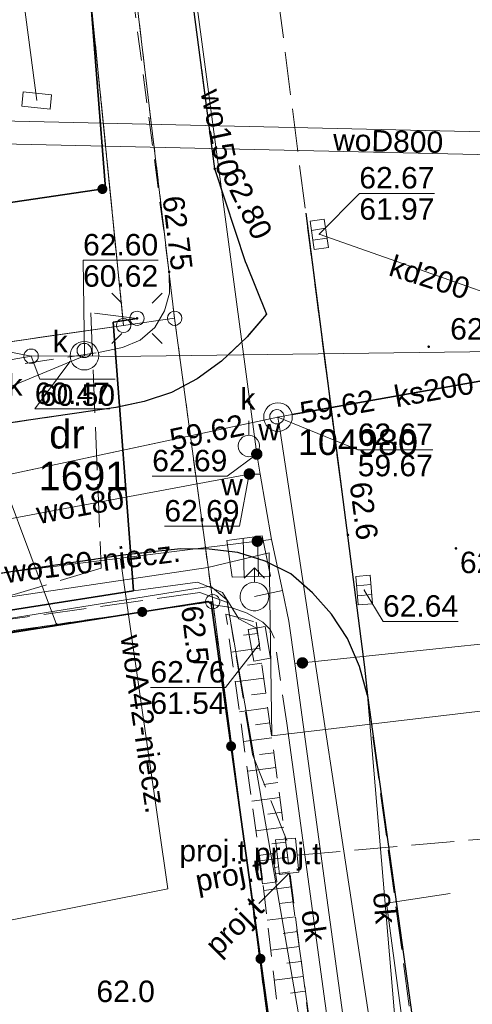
# Model space of a CAD drawing. Extents: x 6420891 to 6421372, y 5789686 to 5790696.
# Tile 45 of 48: x 6421271 to 6421287, y 5790609 to 5790644. Entities that reach past the tile are written whole.
import ezdxf
from ezdxf.enums import TextEntityAlignment as Align

# ---------------------------------------------------------------- set-up
doc = ezdxf.new("R2010")
doc.units = 0
doc.header["$PDSIZE"] = 0.75
for name, pattern in [('PRZER1-1', [2, 1, -1]), ('PRZER2-1', [3, 2, -1]), ('PRZER3-1', [4, 3, -1])]:
    doc.linetypes.add(name, pattern=pattern)
doc.layers.get('0').update_dxf_attribs({"linetype": 'CONTINUOUS', "lineweight": 13})
for name, color, linetype, lineweight in [('GEPPGD', 7, 'CONTINUOUS', 18), ('GESDZI', 7, 'CONTINUOUS', 18), ('GESDZI_O', 7, 'CONTINUOUS', 18), ('GSLINK', 7, 'CONTINUOUS', 18), ('GSLINK_O', 7, 'CONTINUOUS', 18), ('GSLKOG', 7, 'CONTINUOUS', 35), ('GSLKRW', 7, 'CONTINUOUS', 25), ('GSPPPK', 7, 'CONTINUOUS', 18), ('GSPPPK_O', 7, 'CONTINUOUS', 18), ('GSPWPN', 7, 'CONTINUOUS', 13), ('GSPWPN_O', 7, 'CONTINUOUS', 13), ('GSPWPS', 7, 'CONTINUOUS', 13), ('GSPWPS_O', 7, 'CONTINUOUS', 13), ('GSSKOA', 7, 'PRZER3-1', 18), ('GSSKOD', 7, 'PRZER2-1', 18), ('GSSSCK', 7, 'CONTINUOUS', 18), ('GSSZSN', 7, 'PRZER2-1', 18), ('GULLKT', 7, 'CONTINUOUS', 18), ('GULLOB', 7, 'CONTINUOUS', 35), ('GUPELA', 7, 'CONTINUOUS', 18), ('GUPIWZ', 7, 'CONTINUOUS', 18), ('GUPIWZ_O', 7, 'CONTINUOUS', 18), ('GUPPRZ', 7, 'CONTINUOUS', 18), ('GUPPRZ_O', 7, 'CONTINUOUS', 18), ('GUSIKP', 7, 'CONTINUOUS', 18), ('GUSIKP_O', 7, 'CONTINUOUS', 18)]:
    doc.layers.add(name, color=color, linetype=linetype, lineweight=lineweight)
for name, color, linetype, lineweight, true_color in [('GESKKL', 7, 'PRZER3-1', 18, 0x24bc24), ('GESUZY', 7, 'PRZER1-1', 18, 0x008000), ('GESUZY_O', 7, 'PRZER1-1', 18, 0x008000), ('GULEPR', 1, 'CONTINUOUS', 18, 0xff0000), ('GULGPR', 7, 'CONTINUOUS', 18, 0xbfbf00), ('GULKPR', 7, 'CONTINUOUS', 18, 0x803300), ('GULKPR_O', 7, 'CONTINUOUS', 18, 0x803300), ('GULTPR', 7, 'CONTINUOUS', 18, 0xff9100), ('GULTPR_O', 7, 'CONTINUOUS', 18, 0xff9100), ('GULWPR', 5, 'CONTINUOUS', 18, 0x0000ff), ('GULWPR_O', 5, 'CONTINUOUS', 18, 0x0000ff), ('GUPESE', 1, 'CONTINUOUS', 18, 0xff0000), ('GUPKKS', 7, 'CONTINUOUS', 18, 0x803300), ('GUPKSD', 7, 'CONTINUOUS', 18, 0x803300), ('GUPKSD_O', 7, 'CONTINUOUS', 18, 0x803300), ('GUPTSZ', 7, 'CONTINUOUS', 18, 0xff9100), ('GUPTSZ_O', 7, 'CONTINUOUS', 18, 0xff9100), ('GUPWDT', 5, 'CONTINUOUS', 18, 0x0000ff), ('GUPWZA', 5, 'CONTINUOUS', 18, 0x0000ff), ('GUPWZA_O', 5, 'CONTINUOUS', 18, 0x0000ff)]:
    doc.layers.add(name, color=color, linetype=linetype, lineweight=lineweight, true_color=true_color)
doc.styles.add('GEO-INFO', font='Arial')

# ---------------------------------------------------------------- blocks, each defined once
blk = doc.blocks.new('SZAFA1')
at = {"color": 0}
blk.add_lwpolyline([(-1, -0.5), (-1, 0.5), (1, 0.5), (1, -0.5)], close=True, dxfattribs=at)
blk = doc.blocks.new('POINT')
at = {"color": 0}
blk.add_point((0, 0), dxfattribs=at)
blk = doc.blocks.new('KOLO')
blk.add_hatch(color=0).paths.add_polyline_path([(-0.5, 0), (-0.482963, -0.12941), (-0.433013, -0.25), (-0.353553, -0.353553), (-0.25, -0.433013), (-0.12941, -0.482963), (0, -0.5), (0.12941, -0.482963), (0.25, -0.433013), (0.353553, -0.353553), (0.433013, -0.25), (0.482963, -0.12941), (0.5, 0), (0.482963, 0.12941), (0.433013, 0.25), (0.353553, 0.353553), (0.25, 0.433013), (0.12941, 0.482963), (0, 0.5), (-0.12941, 0.482963), (-0.25, 0.433013), (-0.353553, 0.353553), (-0.433013, 0.25), (-0.482963, 0.12941)])
blk = doc.blocks.new('SUEO')
blk.add_hatch(color=0).paths.add_polyline_path([(-0.002174, 0.089974), (0.023762, 0.086807), (0.042561, 0.0793), (0.060131, 0.066965), (0.076266, 0.047786), (0.086234, 0.025762), (0.089972, 0.002226), (0.088646, -0.015553), (0.081114, -0.038994), (0.066834, -0.060276), (0.049699, -0.075033), (0.027576, -0.085671), (0.004027, -0.08991), (-0.019639, -0.087831), (-0.040932, -0.080154), (-0.059082, -0.067892), (-0.073734, -0.051607), (-0.08374, -0.032979), (-0.089221, -0.011817), (-0.089063, 0.012951), (-0.082571, 0.035806), (-0.069528, 0.057148), (-0.048957, 0.075519), (-0.026898, 0.085887)])
at = {"color": 0}
for points in [[(-1.767767, 1.767767), (-1.06066, 1.06066)], [(1.767767, 1.767767), (1.06066, 1.06066)], [(-1.767767, -1.767767), (-1.06066, -1.06066)], [(1.767767, -1.767767), (1.06066, -1.06066)]]:
    blk.add_lwpolyline(points, dxfattribs=at)
blk = doc.blocks.new('OKRAG_PELNY')
at = {"color": 0}
blk.add_lwpolyline([(0, 0.5), (0.12941, 0.482963), (0.25, 0.433013), (0.353553, 0.353553), (0.433013, 0.25), (0.482963, 0.12941), (0.5, 0), (0.482963, -0.12941), (0.433013, -0.25), (0.353553, -0.353553), (0.25, -0.433013), (0.12941, -0.482963), (0, -0.5), (-0.12941, -0.482963), (-0.25, -0.433013), (-0.353553, -0.353553), (-0.433013, -0.25), (-0.482963, -0.12941), (-0.5, 0), (-0.482963, 0.12941), (-0.433013, 0.25), (-0.353553, 0.353553), (-0.25, 0.433013), (-0.12941, 0.482963)], close=True, dxfattribs=at)
blk = doc.blocks.new('SUUS05')
at = {"color": 0}
blk.add_lwpolyline([(0.5, -0.25), (-0.5, -0.25), (-0.5, 0.25), (0.5, 0.25)], close=True, dxfattribs=at)
for points in [[(-0.175, -0.25), (-0.175, 0.25)], [(0.175, -0.25), (0.175, 0.25)]]:
    blk.add_lwpolyline(points, dxfattribs=at)
blk = doc.blocks.new('SUUS02')
at = {"color": 0}
for points in [[(-0.707107, 1.292893), (0, 2), (0.707107, 1.292893)], [(0, 1), (0, 2)]]:
    blk.add_lwpolyline(points, dxfattribs=at)
blk.add_lwpolyline([(0, 1), (0.173648, 0.984808), (0.34202, 0.939693), (0.5, 0.866025), (0.642788, 0.766044), (0.766044, 0.642788), (0.866025, 0.5), (0.939693, 0.34202), (0.984808, 0.173648), (1, 0), (0.984808, -0.173648), (0.939693, -0.34202), (0.866025, -0.5), (0.75575, -0.654861), (0.618159, -0.786053), (0.458227, -0.888835), (0.281733, -0.959493), (0.095056, -0.995472), (-0.095056, -0.995472), (-0.281733, -0.959493), (-0.458227, -0.888835), (-0.618159, -0.786053), (-0.75575, -0.654861), (-0.866025, -0.5), (-0.945001, -0.327068), (-0.989821, -0.142315), (-0.998867, 0.047582), (-0.971812, 0.235759), (-0.909632, 0.415415), (-0.814576, 0.580057), (-0.690079, 0.723734), (-0.540641, 0.841254), (-0.371662, 0.928368), (-0.189251, 0.981929)], close=True, dxfattribs=at)
blk = doc.blocks.new('SOPGM')
at = {"color": 0}
blk.add_lwpolyline([(0, 1.75), (0, 0.75)], dxfattribs=at)
blk.add_lwpolyline([(0, 0.75), (0.231763, 0.713292), (0.440839, 0.606763), (0.606763, 0.440839), (0.713292, 0.231763), (0.75, 0), (0.713292, -0.231763), (0.606763, -0.440839), (0.440839, -0.606763), (0.231763, -0.713292), (0, -0.75), (-0.231763, -0.713292), (-0.440839, -0.606763), (-0.606763, -0.440839), (-0.713292, -0.231763), (-0.75, 0), (-0.713292, 0.231763), (-0.606763, 0.440839), (-0.440839, 0.606763), (-0.231763, 0.713292)], close=True, dxfattribs=at)
blk = doc.blocks.new('EPPGN')
blk.add_hatch(color=0).paths.add_polyline_path([(0, -0.09), (0.027812, -0.085595), (0.052901, -0.072812), (0.072812, -0.052901), (0.085595, -0.027812), (0.09, 0), (0.085595, 0.027812), (0.072812, 0.052901), (0.052901, 0.072812), (0.027812, 0.085595), (0, 0.09), (-0.027812, 0.085595), (-0.052901, 0.072812), (-0.072812, 0.052901), (-0.085595, 0.027812), (-0.09, 0), (-0.085595, -0.027812), (-0.072812, -0.052901), (-0.052901, -0.072812), (-0.027812, -0.085595)])
blk = doc.blocks.new('EPPGS')
at = {"color": 0}
blk.add_lwpolyline([(0, 0.5), (0.154508, 0.475528), (0.293893, 0.404508), (0.404508, 0.293893), (0.475528, 0.154508), (0.5, 0), (0.475528, -0.154508), (0.404508, -0.293893), (0.293893, -0.404508), (0.154508, -0.475528), (0, -0.5), (-0.154508, -0.475528), (-0.293893, -0.404508), (-0.404508, -0.293893), (-0.475528, -0.154508), (-0.5, 0), (-0.475528, 0.154508), (-0.404508, 0.293893), (-0.293893, 0.404508), (-0.154508, 0.475528)], close=True, dxfattribs=at)

msp = doc.modelspace()

# ---------------------------------------------------------------- linework, layer by layer
at = {"layer": 'GESDZI', "linetype": 'Continuous', "lineweight": 18, "elevation": 10.22}
msp.add_lwpolyline([(6421247.736, 5790678.6), (6421264.752, 5790677.284), (6421272.069, 5790662.419), (6421275.015, 5790632.992), (6421269.073, 5790632.142), (6421262.221, 5790631.161), (6421261.101, 5790635.959), (6421254.963, 5790634.879), (6421251.506, 5790642.322)], dxfattribs=at)
for points in [[(6421310.953, 5790558.207), (6421306.901, 5790588.894), (6421302.49, 5790622.296), (6421302.21, 5790624.433), (6421297.857, 5790657.64), (6421296.657, 5790677.613), (6421271.543, 5790677.3), (6421276.797, 5790633.247), (6421278.128, 5790623.34), (6421282.932, 5790586.712), (6421285.851, 5790564.458), (6421288.583, 5790543.621), (6421291.443, 5790521.812), (6421294.47, 5790499.75), (6421297.89, 5790473.07), (6421301.058, 5790448.497), (6421301.708, 5790443.54), (6421322.605, 5790469.964), (6421320.02, 5790489.539), (6421315.57, 5790523.239), (6421313.26, 5790540.733)], [(6421276.797, 5790633.247), (6421275.015, 5790632.992), (6421272.069, 5790662.419), (6421264.752, 5790677.284), (6421271.543, 5790677.3)], [(6421278.128, 5790623.34), (6421272.673, 5790622.543), (6421269.073, 5790632.142), (6421275.015, 5790632.992), (6421276.797, 5790633.247)], [(6421272.673, 5790622.543), (6421264.511, 5790621.351), (6421262.221, 5790631.161), (6421269.073, 5790632.142)], [(6421257.783, 5790620.366), (6421264.511, 5790621.351), (6421272.673, 5790622.543), (6421278.128, 5790623.34), (6421282.932, 5790586.712), (6421264.99, 5790584.48)]]:
    msp.add_lwpolyline(points, close=True, dxfattribs=at)
at = {"layer": 'GESKKL', "linetype": 'PRZER3-1', "lineweight": 18, "ltscale": 0.5, "elevation": 10.06}
msp.add_lwpolyline([(6421250.145, 5790655.415), (6421256.693, 5790659.026), (6421272.437, 5790658.736), (6421275.015, 5790632.992), (6421269.073, 5790632.142), (6421262.221, 5790631.161), (6421261.101, 5790635.959), (6421254.963, 5790634.879), (6421252.328, 5790634.413)], dxfattribs=at)
at = {"layer": 'GESUZY', "linetype": 'PRZER1-1', "lineweight": 18, "ltscale": 0.5, "elevation": 10.08}
for points in [[(6421310.953, 5790558.207), (6421306.901, 5790588.894), (6421302.49, 5790622.296), (6421302.21, 5790624.433), (6421297.857, 5790657.64), (6421296.657, 5790677.613), (6421271.543, 5790677.3), (6421276.797, 5790633.247), (6421278.128, 5790623.34), (6421282.932, 5790586.712), (6421285.851, 5790564.458), (6421288.583, 5790543.621), (6421291.443, 5790521.812), (6421294.47, 5790499.75), (6421297.89, 5790473.07), (6421301.058, 5790448.497), (6421301.708, 5790443.54), (6421322.605, 5790469.964), (6421320.02, 5790489.539), (6421315.57, 5790523.239), (6421313.26, 5790540.733)], [(6421278.128, 5790623.34), (6421272.673, 5790622.543), (6421264.511, 5790621.351), (6421262.221, 5790631.161), (6421269.073, 5790632.142), (6421275.015, 5790632.992), (6421272.437, 5790658.736), (6421272.069, 5790662.419), (6421264.752, 5790677.284), (6421271.543, 5790677.3), (6421276.797, 5790633.247)]]:
    msp.add_lwpolyline(points, close=True, dxfattribs=at)
for points in [[(6421250.145, 5790655.415), (6421256.693, 5790659.026), (6421272.437, 5790658.736), (6421275.015, 5790632.992), (6421269.073, 5790632.142), (6421262.221, 5790631.161), (6421261.101, 5790635.959), (6421254.963, 5790634.879), (6421252.328, 5790634.413)], [(6421254.065, 5790619.68), (6421254.691, 5790619.829), (6421257.783, 5790620.366), (6421264.511, 5790621.351), (6421272.673, 5790622.543), (6421278.128, 5790623.34), (6421282.932, 5790586.712)]]:
    msp.add_lwpolyline(points, dxfattribs=at)
at = {"layer": 'GSLINK', "linetype": 'Continuous', "lineweight": 18, "elevation": 10.18}
for points in [[(6421283.529, 5790620.052), (6421284.79, 5790605.22), (6421286.72, 5790591.29), (6421287.4, 5790591.36)], [(6421280.712, 5790619.095), (6421282.65, 5790604.94), (6421284.52, 5790590.96), (6421282.32, 5790590.74)]]:
    msp.add_lwpolyline(points, dxfattribs=at)
at = {"layer": 'GSLKOG', "linetype": 'Continuous', "lineweight": 35, "elevation": 10.18}
for points in [[(6421270.38, 5790664.98), (6421272.44, 5790662.51), (6421274.39, 5790637.78), (6421261.28, 5790635.85)], [(6421282.32, 5790590.74), (6421280.61, 5790604.97), (6421278.08, 5790623.28), (6421277.96, 5790623.34), (6421270.46, 5790622.16)]]:
    msp.add_lwpolyline(points, dxfattribs=at)
at = {"layer": 'GSLKRW', "linetype": 'Continuous', "lineweight": 25, "elevation": 10.18}
for points in [[(6421279.284, 5790635.178), (6421278.2, 5790638.47), (6421275.6, 5790658.3), (6421276.15, 5790670.48), (6421276.17, 5790676.54)], [(6421281.375, 5790636.915), (6421283.432, 5790621.049), (6421283.529, 5790620.052), (6421285.57, 5790605.38), (6421287.4, 5790591.36), (6421288.79, 5790580.79), (6421291.53, 5790560.12), (6421293.62, 5790543.95), (6421294.18, 5790539.48), (6421296.4, 5790522.4)], [(6421279.284, 5790635.178), (6421280.002, 5790633.388), (6421279.328, 5790632.6), (6421278.439, 5790631.74), (6421277.581, 5790631.127), (6421276.691, 5790630.655), (6421275.738, 5790630.337), (6421274.752, 5790630.129), (6421271.7, 5790629.681), (6421263.353, 5790628.435), (6421259.75, 5790627.88), (6421254.259, 5790626.876), (6421253.137, 5790626.631)], [(6421283.529, 5790620.052), (6421283.258, 5790621.065), (6421282.835, 5790622.051), (6421282.279, 5790622.899), (6421281.616, 5790623.645), (6421280.858, 5790624.313), (6421279.957, 5790624.754), (6421279.007, 5790625.062), (6421278.006, 5790625.177), (6421277.016, 5790625.181), (6421276.019, 5790625.077), (6421274.987, 5790624.963), (6421267.082, 5790623.784), (6421262.154, 5790623.042), (6421256.716, 5790622.113), (6421254.725, 5790621.732), (6421253.763, 5790621.531)]]:
    msp.add_lwpolyline(points, dxfattribs=at)
at = {"layer": 'GSSKOA', "linetype": 'PRZER3-1', "lineweight": 18, "ltscale": 0.5, "elevation": 10.18}
for points in [[(6421279.284, 5790635.178), (6421278.2, 5790638.47), (6421275.6, 5790658.3), (6421276.15, 5790670.48), (6421276.17, 5790676.54), (6421279.4, 5790652.47), (6421281.375, 5790636.915)], [(6421281.375, 5790636.915), (6421283.432, 5790621.049), (6421283.529, 5790620.052), (6421283.258, 5790621.065), (6421282.835, 5790622.051), (6421282.279, 5790622.899), (6421281.616, 5790623.645), (6421280.858, 5790624.313), (6421279.957, 5790624.754), (6421279.007, 5790625.062), (6421278.006, 5790625.177), (6421277.016, 5790625.181), (6421276.019, 5790625.077), (6421274.987, 5790624.963), (6421267.082, 5790623.784), (6421262.154, 5790623.042), (6421256.716, 5790622.113), (6421254.725, 5790621.732), (6421253.763, 5790621.531)], [(6421296.4, 5790522.4), (6421294.18, 5790539.48), (6421293.62, 5790543.95), (6421291.53, 5790560.12), (6421288.79, 5790580.79), (6421287.4, 5790591.36), (6421283.529, 5790620.052), (6421283.432, 5790621.049), (6421281.375, 5790636.915)], [(6421280.002, 5790633.388), (6421279.284, 5790635.178)], [(6421253.137, 5790626.631), (6421254.259, 5790626.876), (6421259.75, 5790627.88), (6421263.353, 5790628.435), (6421271.7, 5790629.681), (6421274.752, 5790630.129), (6421275.738, 5790630.337), (6421276.691, 5790630.655), (6421277.581, 5790631.127), (6421278.439, 5790631.74), (6421279.328, 5790632.6), (6421280.002, 5790633.388)]]:
    msp.add_lwpolyline(points, dxfattribs=at)
at = {"layer": 'GSSKOD', "linetype": 'PRZER2-1', "lineweight": 18, "ltscale": 0.5, "elevation": 10.18}
for points in [[(6421276.613, 5790634.825), (6421274.83, 5790648.42), (6421273.77, 5790648.26), (6421273.47, 5790650.68), (6421274.54, 5790650.8), (6421273.54, 5790658.41), (6421273.44, 5790666.61), (6421273, 5790666.35), (6421272.91, 5790667.7), (6421273.4, 5790667.96), (6421273.45, 5790676.3), (6421273.06, 5790678.18), (6421275.96, 5790678.54), (6421276.17, 5790676.54), (6421276.15, 5790670.48), (6421275.6, 5790658.3), (6421278.2, 5790638.47), (6421279.284, 5790635.178)], [(6421252.304, 5790634.645), (6421254.55, 5790634.99), (6421254.678, 5790635.029), (6421255.83, 5790632.629), (6421256.305, 5790631.839), (6421256.94, 5790631.067), (6421257.606, 5790630.53), (6421258.357, 5790630.085), (6421259.179, 5790629.805), (6421258.255, 5790635.523), (6421261.28, 5790635.85), (6421261.802, 5790636.019), (6421262.681, 5790630.331), (6421274.14, 5790632.046), (6421274.978, 5790632.228), (6421275.596, 5790632.481), (6421276.108, 5790632.923), (6421276.446, 5790633.5), (6421276.616, 5790634.123), (6421276.613, 5790634.825)], [(6421279.284, 5790635.178), (6421280.002, 5790633.388), (6421279.328, 5790632.6), (6421278.439, 5790631.74), (6421277.581, 5790631.127), (6421276.691, 5790630.655), (6421275.738, 5790630.337), (6421274.752, 5790630.129), (6421271.7, 5790629.681), (6421263.353, 5790628.435), (6421259.75, 5790627.88), (6421254.259, 5790626.876), (6421253.137, 5790626.631)], [(6421253.763, 5790621.531), (6421254.725, 5790621.732), (6421256.716, 5790622.113), (6421262.154, 5790623.042), (6421267.082, 5790623.784), (6421274.987, 5790624.963), (6421276.019, 5790625.077), (6421277.016, 5790625.181), (6421278.006, 5790625.177), (6421279.007, 5790625.062), (6421279.957, 5790624.754), (6421280.858, 5790624.313), (6421281.616, 5790623.645), (6421282.279, 5790622.899), (6421282.835, 5790622.051), (6421283.258, 5790621.065), (6421283.529, 5790620.052)], [(6421280.712, 5790619.095), (6421280.278, 5790622.072), (6421280.149, 5790622.351), (6421279.884, 5790622.617), (6421279.331, 5790622.938), (6421278.77, 5790623.137), (6421278.086, 5790623.242), (6421277.96, 5790623.34), (6421270.603, 5790622.2), (6421267.75, 5790621.68), (6421267.34, 5790621.67), (6421266.41, 5790621.54), (6421261.056, 5790620.793), (6421258.38, 5790620.49), (6421254.062, 5790619.702)]]:
    msp.add_lwpolyline(points, dxfattribs=at)
at = {"layer": 'GSSSCK', "linetype": 'Continuous', "lineweight": 18, "elevation": 10.18}
msp.add_lwpolyline([(6421279.86, 5790625.64), (6421280.15, 5790624.23), (6421278.81, 5790624.19), (6421278.62, 5790625.47)], close=True, dxfattribs=at)
at = {"layer": 'GSSSCK', "linetype": 'Continuous', "lineweight": 18, "elevation": 10.18, "flags": 128}
for points in [[(6421279.73, 5790624.217), (6421279.688, 5790625.616)], [(6421279.23, 5790624.203), (6421279.19, 5790625.548)]]:
    msp.add_lwpolyline(points, dxfattribs=at)
at = {"layer": 'GSSZSN', "linetype": 'PRZER2-1', "lineweight": 18, "ltscale": 0.5, "elevation": 10.06}
for points in [[(6421283.7, 5790591.55), (6421282.42, 5790591.56), (6421279.87, 5790613.62), (6421278.59, 5790622.9)], [(6421278.59, 5790622.9), (6421279.65, 5790622.62), (6421280.83, 5790613.79), (6421283.7, 5790591.55)]]:
    msp.add_lwpolyline(points, dxfattribs=at)
at = {"layer": 'GSSZSN', "linetype": 'Continuous', "lineweight": 18, "elevation": 10.06, "flags": 128}
for points in [[(6421279.702, 5790622.228), (6421279.202, 5790622.161)], [(6421279.772, 5790621.706), (6421278.773, 5790621.573)], [(6421279.842, 5790621.185), (6421279.343, 5790621.119)], [(6421279.911, 5790620.664), (6421278.917, 5790620.531)], [(6421279.981, 5790620.143), (6421279.485, 5790620.077)], [(6421280.051, 5790619.622), (6421279.06, 5790619.489)], [(6421280.12, 5790619.101), (6421279.626, 5790619.035)], [(6421280.19, 5790618.579), (6421279.204, 5790618.448)], [(6421280.26, 5790618.058), (6421279.768, 5790617.993)], [(6421280.329, 5790617.537), (6421279.348, 5790617.406)], [(6421280.399, 5790617.016), (6421279.909, 5790616.951)], [(6421280.469, 5790616.495), (6421279.491, 5790616.364)], [(6421280.538, 5790615.974), (6421280.051, 5790615.908)], [(6421280.608, 5790615.452), (6421279.635, 5790615.322)], [(6421280.677, 5790614.931), (6421280.192, 5790614.866)], [(6421280.747, 5790614.41), (6421279.779, 5790614.281)], [(6421280.817, 5790613.889), (6421280.334, 5790613.824)], [(6421280.885, 5790613.368), (6421279.914, 5790613.242)], [(6421280.952, 5790612.846), (6421280.463, 5790612.783)], [(6421281.019, 5790612.325), (6421280.034, 5790612.198)], [(6421281.086, 5790611.803), (6421280.591, 5790611.739)], [(6421281.154, 5790611.282), (6421280.155, 5790611.153)], [(6421281.221, 5790610.76), (6421280.718, 5790610.695)], [(6421281.288, 5790610.239), (6421280.276, 5790610.108)], [(6421281.356, 5790609.717), (6421280.846, 5790609.651)]]:
    msp.add_lwpolyline(points, dxfattribs=at)
at = {"layer": 'GULEPR', "linetype": 'Continuous', "lineweight": 18, "elevation": 10.14}
for points in [[(6421271.983, 5790640.859), (6421266.727, 5790680.684)], [(6421286.415, 5790613.136), (6421284.198, 5790612.797), (6421288.464, 5790580.778), (6421285.307, 5790579.915), (6421288.084, 5790559.528), (6421291.594, 5790532.104), (6421295.038, 5790504.432), (6421298.122, 5790481.118), (6421300.415, 5790460.439)]]:
    msp.add_lwpolyline(points, dxfattribs=at)
at = {"layer": 'GULEPR', "linetype": 'PRZER3-1', "lineweight": 18, "ltscale": 0.5, "elevation": 10.14}
msp.add_lwpolyline([(6421275.486, 5790633.241), (6421273.874, 5790633.435), (6421274.235, 5790624.506), (6421263.676, 5790621.315), (6421254.028, 5790621.224), (6421253.821, 5790621.174)], dxfattribs=at)
at = {"layer": 'GULGPR', "linetype": 'Continuous', "lineweight": 18, "elevation": 10.14}
msp.add_lwpolyline([(6421253.889, 5790620.757), (6421257.631, 5790621.405), (6421261.66, 5790622.11), (6421277.955, 5790624.528), (6421280.103, 5790625.044), (6421280.192, 5790618.65), (6421292.095, 5790620.059)], dxfattribs=at)
at = {"layer": 'GULKPR', "linetype": 'Continuous', "lineweight": 18, "elevation": 10.14}
for points in [[(6421293.295, 5790632.152), (6421292.821, 5790632.312), (6421281.85, 5790636.18)], [(6421280.408, 5790629.792), (6421280.9, 5790629.879), (6421290.796, 5790631.642), (6421296.616, 5790632.679), (6421297.108, 5790632.767)], [(6421293.295, 5790632.152), (6421274.74, 5790631.91), (6421273.648, 5790631.937), (6421271.79, 5790631.92), (6421252.931, 5790628.615)], [(6421270.16, 5790632.23), (6421271.79, 5790631.92)], [(6421273.648, 5790631.937), (6421269.079, 5790630.036), (6421253.111, 5790626.874)], [(6421280.408, 5790629.792), (6421279.919, 5790629.687), (6421259.537, 5790625.334), (6421254.892, 5790624.342), (6421253.408, 5790624.025)], [(6421280.408, 5790629.792), (6421259.537, 5790625.334), (6421254.892, 5790624.342), (6421253.408, 5790624.025)], [(6421301.531, 5790464.03), (6421301.469, 5790464.526), (6421297.885, 5790493.205), (6421294.927, 5790516.883), (6421294.865, 5790517.379), (6421294.814, 5790517.877), (6421292.74, 5790538.13), (6421290.282, 5790562.062), (6421290.231, 5790562.559), (6421290.164, 5790563.055), (6421287.489, 5790582.952), (6421287.422, 5790583.448), (6421287.347, 5790583.942), (6421280.483, 5790629.297), (6421280.408, 5790629.792)]]:
    msp.add_lwpolyline(points, dxfattribs=at)
at = {"layer": 'GULLKT', "linetype": 'Continuous', "lineweight": 18, "elevation": 10.12}
msp.add_lwpolyline([(6421253.952, 5790620.371), (6421258.283, 5790621.031), (6421275.361, 5790623.713), (6421277.596, 5790624.017), (6421278.471, 5790623.658), (6421279.043, 5790622.739), (6421279.662, 5790622.416), (6421279.759, 5790621.864)], dxfattribs=at)
at = {"layer": 'GULLOB', "linetype": 'Continuous', "lineweight": 35, "elevation": 10.12}
for points in [[(6421274.658, 5790633.107), (6421275.486, 5790633.241)], [(6421275.361, 5790623.713), (6421274.658, 5790633.107)], [(6421290.796, 5790631.642), (6421280.9, 5790629.879)], [(6421253.952, 5790620.371), (6421258.283, 5790621.031), (6421263.399, 5790621.834), (6421263.676, 5790621.315), (6421263.795, 5790621.897), (6421275.361, 5790623.713)]]:
    msp.add_lwpolyline(points, dxfattribs=at)
at = {"layer": 'GULTPR', "linetype": 'Continuous', "lineweight": 18, "elevation": 10.14}
msp.add_lwpolyline([(6421281.8, 5790605.024), (6421278.624, 5790623.405), (6421278.049, 5790623.884), (6421257.177, 5790620.522), (6421258.475, 5790614.13), (6421255.079, 5790613.487)], dxfattribs=at)
at = {"layer": 'GULTPR', "linetype": 'PRZER3-1', "lineweight": 18, "ltscale": 0.5, "elevation": 10.14}
for points in [[(6421280.714, 5790614.993), (6421279.517, 5790617.992), (6421278.641, 5790623.307), (6421277.675, 5790623.656), (6421261.383, 5790621.367), (6421254.024, 5790619.935)], [(6421281.081, 5790614.479), (6421296.587, 5790615.815), (6421297.777, 5790615.972), (6421302.565, 5790616.368), (6421302.856, 5790616.132), (6421304.937, 5790601.469), (6421306.036, 5790593.025), (6421306.355, 5790593.025)], [(6421280.425, 5790614.071), (6421280.292, 5790614.046)], [(6421280.798, 5790613.842), (6421279.539, 5790612.583)], [(6421280.798, 5790613.842), (6421283.923, 5790590.994), (6421286.016, 5790579.417), (6421289.091, 5790557.12), (6421291.732, 5790536.372), (6421292.919, 5790525.868), (6421293.996, 5790516.459), (6421296.122, 5790499.716), (6421297.725, 5790487.251), (6421299.298, 5790474.286), (6421300.079, 5790467.815), (6421298.552, 5790467.609)]]:
    msp.add_lwpolyline(points, dxfattribs=at)
at = {"layer": 'GULWPR', "linetype": 'Continuous', "lineweight": 18, "elevation": 10.14}
for points in [[(6421273.065, 5790678.031), (6421279.667, 5790628.496), (6421279.782, 5790627.79), (6421280.182, 5790625.511)], [(6421308.992, 5790639.534), (6421301.922, 5790639.44), (6421266.597, 5790640.24), (6421266.193, 5790640.245)], [(6421309.088, 5790638.735), (6421301.918, 5790638.64), (6421266.583, 5790639.44), (6421266.182, 5790639.445)], [(6421279.782, 5790627.79), (6421279.405, 5790627.8), (6421267.595, 5790625.597), (6421266.604, 5790625.412), (6421259.488, 5790623.78), (6421255.052, 5790622.832), (6421253.601, 5790622.522)], [(6421280.182, 5790625.511), (6421279.685, 5790625.452), (6421268.17, 5790624.02), (6421257.35, 5790622.523), (6421256.53, 5790622.31), (6421253.734, 5790621.704)], [(6421280.182, 5790625.511), (6421280.563, 5790623.723), (6421280.79, 5790622.661), (6421280.993, 5790621.17)], [(6421274.909, 5790624.825), (6421276.564, 5790613.296), (6421268.716, 5790611.74)], [(6421280.993, 5790621.17), (6421281.261, 5790621.198), (6421304.331, 5790623.62), (6421310.83, 5790624.303)], [(6421279.585, 5790623.515), (6421280.563, 5790623.723)], [(6421280.993, 5790621.17), (6421286.507, 5790580.74), (6421287.788, 5790571.348), (6421288.677, 5790564.828), (6421289.653, 5790559.304), (6421290.763, 5790550.061), (6421293.147, 5790533.435), (6421293.489, 5790530.595), (6421296.423, 5790509.998), (6421297.826, 5790500.063), (6421299.061, 5790491.3), (6421301.825, 5790471.676), (6421305.147, 5790448.085), (6421305.582, 5790442.848), (6421293.948, 5790431.589)]]:
    msp.add_lwpolyline(points, dxfattribs=at)
at = {"layer": 'GUPPRZ_O', "linetype": 'Continuous', "lineweight": 9, "elevation": 10.8, "flags": 128}
for points in [[(6421285.869, 5790637.611), (6421283.248, 5790637.611), (6421281.85, 5790636.18)], [(6421283.248, 5790637.611), (6421285.869, 5790637.611)], [(6421276.224, 5790635.271), (6421273.603, 5790635.271), (6421273.648, 5790631.937)], [(6421273.603, 5790635.271), (6421276.224, 5790635.271)], [(6421274.718, 5790631.111), (6421272.097, 5790631.111), (6421271.79, 5790631.92)], [(6421274.539, 5790630.079), (6421271.918, 5790630.079), (6421273.14, 5790631.726)], [(6421272.097, 5790631.111), (6421274.718, 5790631.111)], [(6421285.814, 5790628.644), (6421283.193, 5790628.644), (6421280.408, 5790629.792)], [(6421276.017, 5790627.727), (6421278.637, 5790627.727), (6421279.667, 5790628.496)], [(6421283.193, 5790628.644), (6421285.814, 5790628.644)], [(6421276.444, 5790625.973), (6421279.064, 5790625.973), (6421279.405, 5790627.8)], [(6421286.696, 5790622.645), (6421284.075, 5790622.645), (6421283.42, 5790623.74)], [(6421275.956, 5790620.337), (6421278.576, 5790620.337), (6421279.759, 5790621.864)], [(6421275.956, 5790620.337), (6421278.576, 5790620.337)]]:
    msp.add_lwpolyline(points, dxfattribs=at)
at = {"layer": 'GUSIKP', "linetype": 'Continuous', "lineweight": 18, "elevation": 10.14}
for points in [[(6421273.648, 5790631.437, -1), (6421273.648, 5790632.437, -1)], [(6421280.408, 5790629.292, -1), (6421280.408, 5790630.292, -1)]]:
    msp.add_lwpolyline(points, format="xyb", close=True, dxfattribs=at)
for points in [[(6421279.958, 5790622.468), (6421279.367, 5790622.364), (6421279.559, 5790621.261), (6421280.15, 5790621.364)], [(6421280.322, 5790615.011), (6421281.021, 5790615.072), (6421281.14, 5790613.886), (6421280.455, 5790613.797)]]:
    msp.add_lwpolyline(points, close=True, dxfattribs=at)

# ---------------------------------------------------------------- block references
at = {"layer": 'GEPPGD', "lineweight": 18, "xscale": 0.5, "yscale": 0.5}
for name, p in [('EPPGS', (6421275.015, 5790632.992, 10.24)), ('EPPGS', (6421276.797, 5790633.247, 10.24)), ('EPPGS', (6421278.128, 5790623.34, 10.24)), ('EPPGN', (6421272.673, 5790622.543, 10.24))]:
    msp.add_blockref(name, p, dxfattribs=at)
at = {"layer": 'GSLKOG', "lineweight": 35, "xscale": 0.35, "yscale": 0.35}
for p in [(6421274.277, 5790637.763, 10.18), (6421275.667, 5790622.979, 10.18), (6421278.771, 5790618.283, 10.18), (6421279.797, 5790610.853, 10.18)]:
    msp.add_blockref('KOLO', p, dxfattribs=at)
at = {"layer": 'GSPPPK', "lineweight": 18, "xscale": 0.5, "yscale": 0.5}
msp.add_blockref('SOPGM', (6421279.389, 5790628.78, 10.36), dxfattribs=at)
at = {"layer": 'GSPWPN', "lineweight": 13, "xscale": 0.09, "yscale": 0.09}
for p in [(6421285.67, 5790632.25, 10.08), (6421282.85, 5790625.67, 10.08), (6421286.62, 5790625.2, 10.08), (6421278.08, 5790623.28, 10.08)]:
    msp.add_blockref('KOLO', p, dxfattribs=at)
at = {"layer": 'GSPWPS', "lineweight": 13, "xscale": 0.09, "yscale": 0.09}
for p in [(6421278.2, 5790638.47, 10.08), (6421276.61, 5790634.87, 10.08)]:
    msp.add_blockref('KOLO', p, dxfattribs=at)
at = {"layer": 'GUPELA', "lineweight": 18, "xscale": 0.5, "yscale": 0.5}
for name, p in [('SUEO', (6421275.486, 5790633.241, 10.15)), ('OKRAG_PELNY', (6421275.486, 5790633.241, 10.16))]:
    msp.add_blockref(name, p, dxfattribs=at)
at = {"layer": 'GUPESE', "lineweight": 18, "xscale": 0.5, "yscale": 0.5, "rotation": 354.267925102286}
msp.add_blockref('SZAFA1', (6421271.983, 5790640.859, 10.16), dxfattribs=at)
at = {"layer": 'GUPIWZ', "lineweight": 18, "xscale": 0.5, "yscale": 0.5}
for p in [(6421273.643, 5790632.118, 10.18), (6421280.37, 5790629.8, 10.18)]:
    msp.add_blockref('OKRAG_PELNY', p, dxfattribs=at)
at = {"layer": 'GUPKKS', "lineweight": 18}
for p, rotation in [((6421281.85, 5790636.18, 10.16), 278.4136704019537), ((6421283.42, 5790623.74, 10.16), 274.7775782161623)]:
    msp.add_blockref('SUUS05', p, dxfattribs=dict(at, rotation=rotation))
at = {"layer": 'GUPKSD', "lineweight": 18, "xscale": 0.5, "yscale": 0.5}
msp.add_blockref('OKRAG_PELNY', (6421271.79, 5790631.92, 10.16), dxfattribs=at)
at = {"layer": 'GUPPRZ', "lineweight": 18}
for p in [(6421281.85, 5790636.18, 10.16), (6421271.79, 5790631.92, 10.16), (6421273.648, 5790631.937, 10.16), (6421273.14, 5790631.726, 10.16), (6421280.408, 5790629.792, 10.16), (6421280.9, 5790629.879, 10.16), (6421279.919, 5790629.687, 10.16), (6421280.483, 5790629.297, 10.16), (6421279.667, 5790628.496, 10.16), (6421279.405, 5790627.8, 10.16), (6421283.42, 5790623.74, 10.16), (6421279.759, 5790621.864, 10.16)]:
    msp.add_blockref('POINT', p, dxfattribs=at)
at = {"layer": 'GUPTSZ', "lineweight": 18, "xscale": 0.5, "yscale": 0.5, "rotation": 98.32272142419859}
msp.add_blockref('SZAFA1', (6421280.045, 5790614.007, 10.16), dxfattribs=at)
at = {"layer": 'GUPWDT', "lineweight": 18, "xscale": 0.5, "yscale": 0.5}
msp.add_blockref('SUUS02', (6421279.585, 5790623.515, 10.16), dxfattribs=at)
at = {"layer": 'GUPWZA', "lineweight": 18, "xscale": 0.4, "yscale": 0.4}
for p in [(6421279.667, 5790628.496, 10.16), (6421279.405, 5790627.8, 10.16)]:
    msp.add_blockref('KOLO', p, dxfattribs=at)
for p, rotation in [((6421279.685, 5790625.452, 10.16), 7.84705771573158), ((6421281.261, 5790621.198, 10.16), 187.0441603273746)]:
    msp.add_blockref('KOLO', p, dxfattribs=dict(at, rotation=rotation))

# ---------------------------------------------------------------- texts
at = {"layer": 'GESDZI_O', "linetype": 'Continuous', "lineweight": 0, "style": 'GEO-INFO'}
msp.add_text('1691', height=1, dxfattribs=at).set_placement((6421273.601, 5790627.734, 10.8), align=Align.MIDDLE)
at = {"layer": 'GESUZY_O', "linetype": 'Continuous', "lineweight": 0, "style": 'GEO-INFO'}
msp.add_text('dr', height=1, dxfattribs=at).set_placement((6421273.04, 5790629.212, 10.8), align=Align.MIDDLE)
at = {"layer": 'GSLINK_O', "linetype": 'Continuous', "lineweight": 0, "style": 'GEO-INFO'}
for rotation, p in [(274.8595, (6421284.16, 5790612.636, 10.8)), (277.7961, (6421281.681, 5790612.018, 10.8))]:
    msp.add_text('ok', height=0.75, rotation=rotation, dxfattribs=at).set_placement(p, align=Align.MIDDLE)
at = {"layer": 'GSPPPK_O', "linetype": 'Continuous', "lineweight": 0, "style": 'GEO-INFO'}
msp.add_text('104980', height=0.9, dxfattribs=at).set_placement((6421281.101, 5790628.915, 10.8), align=Align.MIDDLE_LEFT)
at = {"layer": 'GSPWPN_O', "linetype": 'Continuous', "lineweight": 0, "style": 'GEO-INFO'}
for s, p in [('62.7', (6421286.42, 5790632.5, 10.8)), ('62.7', (6421286.76, 5790624.335, 10.8)), ('62.0', (6421274.07, 5790609.34, 10.8))]:
    msp.add_text(s, height=0.75, dxfattribs=at).set_placement(p)
for s, rotation, p in [('62.6', 277.4387, (6421282.905, 5790627.476, 10.8)), ('62.5', 276.8908, (6421277.02, 5790623.152, 10.8))]:
    msp.add_text(s, height=0.75, rotation=rotation, dxfattribs=at).set_placement(p)
at = {"layer": 'GSPWPS_O', "linetype": 'Continuous', "lineweight": 0, "style": 'GEO-INFO'}
for s, rotation, p in [('62.80', 295.8158, (6421278.43, 5790638.28, 10.8)), ('62.75', 276.9913, (6421276.373, 5790637.481, 10.8))]:
    msp.add_text(s, height=0.75, rotation=rotation, dxfattribs=at).set_placement(p)
at = {"layer": 'GULKPR_O', "linetype": 'Continuous', "lineweight": 0, "style": 'GEO-INFO'}
for s, rotation, p in [('kd200', 342.3549, (6421285.708, 5790634.694, 10.8)), ('ks200', 10.1019, (6421285.848, 5790630.761, 10.8))]:
    msp.add_text(s, height=0.75, rotation=rotation, dxfattribs=at).set_placement(p, align=Align.MIDDLE)
at = {"layer": 'GULTPR_O', "linetype": 'Continuous', "lineweight": 0, "style": 'GEO-INFO'}
for rotation, p in [(10.5951, (6421278.696, 5790613.681, 10.8)), (45, (6421278.944, 5790611.928, 10.8))]:
    msp.add_text('proj.t', height=0.75, rotation=rotation, dxfattribs=at).set_placement(p, align=Align.MIDDLE)
at = {"layer": 'GULWPR_O', "linetype": 'Continuous', "lineweight": 0, "style": 'GEO-INFO'}
for s, rotation, p in [('wo150', 282.0382, (6421278.382, 5790639.729, 10.8)), ('woA42-niecz.', 278.1697, (6421275.737, 5790619.061, 10.8))]:
    msp.add_text(s, height=0.75, rotation=rotation, dxfattribs=at).set_placement(p, align=Align.MIDDLE)
for s, rotation, p in [('woD800', 358.7028, (6421284.255, 5790639.44, 10.8)), ('wo180', 10.5669, (6421273.5, 5790626.698, 10.8)), ('wo160-niecz.', 7.0864, (6421273.928, 5790624.736, 10.8))]:
    msp.add_text(s, height=0.75, rotation=rotation, dxfattribs=at).set_placement(p, align=Align.MIDDLE_CENTER)
at = {"layer": 'GUPIWZ_O', "linetype": 'Continuous', "lineweight": 0, "style": 'GEO-INFO'}
for p in [(6421273.064, 5790632.056, 10.8), (6421279.62, 5790630.05, 10.8)]:
    msp.add_text('k', height=0.75, dxfattribs=at).set_placement(p, align=Align.RIGHT)
at = {"layer": 'GUPKSD_O', "linetype": 'Continuous', "lineweight": 0, "style": 'GEO-INFO'}
msp.add_text('k', height=0.75, dxfattribs=at).set_placement((6421271.489, 5790630.541, 10.8), align=Align.RIGHT)
at = {"layer": 'GUPPRZ_O', "linetype": 'Continuous', "lineweight": 0, "style": 'GEO-INFO'}
for s, p in [('62.67', (6421283.248, 5790637.783)), ('61.97', (6421283.248, 5790636.688)), ('62.60', (6421273.603, 5790635.443)), ('60.62', (6421273.603, 5790634.348)), ('62.67', (6421283.193, 5790628.816)), ('59.67', (6421283.193, 5790627.721)), ('62.76', (6421275.956, 5790620.51)), ('61.54', (6421275.956, 5790619.415))]:
    msp.add_text(s, height=0.75, dxfattribs=at).set_placement(p)
for s, p in [('60.47', (6421271.918, 5790630.622)), ('60.50', (6421272.097, 5790630.559)), ('62.69', (6421276.017, 5790628.27)), ('62.69', (6421276.444, 5790626.516)), ('62.64', (6421284.075, 5790623.188))]:
    msp.add_text(s, height=0.75, dxfattribs=at).set_placement(p, align=Align.MIDDLE_LEFT)
for rotation, p in [(10.1019, (6421281.185, 5790629.93, 10.8)), (12.0566, (6421276.643, 5790628.987, 10.8))]:
    msp.add_text('59.62', height=0.75, rotation=rotation, dxfattribs=at).set_placement(p, align=Align.MIDDLE_LEFT)
at = {"layer": 'GUPTSZ_O', "linetype": 'Continuous', "lineweight": 0, "style": 'GEO-INFO'}
msp.add_text('proj.t', height=0.75, dxfattribs=at).set_placement((6421279.295, 5790614.257, 10.8), align=Align.RIGHT)
at = {"layer": 'GUPWZA_O', "linetype": 'Continuous', "lineweight": 0, "style": 'GEO-INFO'}
for p in [(6421280.476, 5790628.974, 10.8), (6421279.18, 5790627.052, 10.8), (6421278.935, 5790625.702, 10.8)]:
    msp.add_text('w', height=0.75, dxfattribs=at).set_placement(p, align=Align.RIGHT)
at = {"layer": 'GUSIKP_O', "linetype": 'Continuous', "lineweight": 0, "style": 'GEO-INFO'}
msp.add_text('proj.t', height=0.75, dxfattribs=at).set_placement((6421280.731, 5790614.44, 10.8), align=Align.MIDDLE)

doc.saveas('drawing.dxf')
